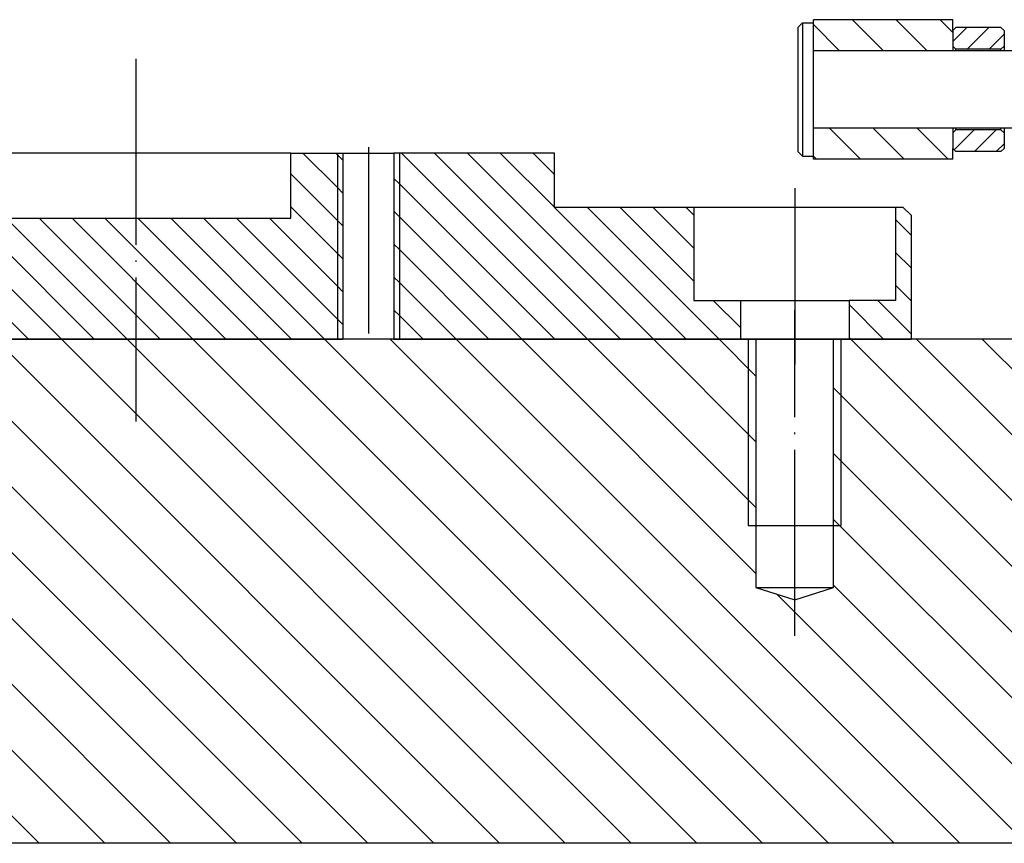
# Model space of a CAD drawing. Extents: x -1765 to 4890, y -3431 to 1272.
# Tile 23 of 189: x -270 to -207, y -2504 to -2451. Entities that reach past the tile are written whole.
import ezdxf

# ---------------------------------------------------------------- set-up
doc = ezdxf.new("R2010")
doc.units = 0
doc.linetypes.add('DOT_CENTER', pattern=[14, 12, -1, 0, -1])
doc.layers.get('0').update_dxf_attribs({"linetype": 'CONTINUOUS'})
doc.layers.add('1', color=7, linetype='CONTINUOUS')
pattern_1 = [(45, (1.71e-12, 349.9999999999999), (-0.7071067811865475, 0.7071067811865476), [])]
pattern_2 = [(-45, (1.71e-12, 349.9999999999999), (1.414213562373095, 1.4142135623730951), [])]
pattern_3 = [(135, (0, 400), (-1.0606601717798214, -1.0606601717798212), [])]

# ---------------------------------------------------------------- blocks, each defined once
blk = doc.blocks.new('HEADPLATE_TSK__104', base_point=(-330.1704800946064, -2504.251241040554))
at = {"layer": '1', "linetype": 'CONTINUOUS'}
h = blk.add_hatch(dxfattribs=at)
h.set_pattern_fill('USER', color=1, scale=3, angle=135, pattern_type=0)
h.set_pattern_definition([(135, (0, 400), (-2.121320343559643, -2.1213203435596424), [])])
h.paths.add_polyline_path([(-203.1704800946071, -2471.751241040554), (-217.9992900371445, -2471.751241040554), (-217.9992900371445, -2487.751241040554), (-220.4992900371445, -2488.551241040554), (-222.9992900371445, -2487.751241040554), (-222.9992900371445, -2471.751241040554), (-330.1704800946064, -2471.751241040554), (-330.1704800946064, -2504.251241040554), (-203.1704800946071, -2504.251241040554)])
at = {"color": 1, "linetype": 'CONTINUOUS'}
for p, q in [((-222.9992900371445, -2471.751241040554), (-330.1704800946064, -2471.751241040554)), ((-217.9992900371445, -2471.751241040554), (-222.9992900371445, -2471.751241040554)), ((-203.1704800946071, -2471.751241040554), (-217.9992900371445, -2471.751241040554)), ((-203.1704800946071, -2504.251241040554), (-330.1704800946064, -2504.251241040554))]:
    blk.add_line(p, q, dxfattribs=at)
at = {"layer": '1', "color": 1, "linetype": 'DOT_CENTER'}
blk.add_line((-220.4992900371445, -2490.874704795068), (-220.4992900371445, -2469.874704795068), dxfattribs=at)
at = {"layer": '1', "color": 1, "linetype": 'CONTINUOUS'}
for p, q in [((-223.4992900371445, -2471.751241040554), (-223.4992900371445, -2483.751241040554)), ((-222.9992900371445, -2471.751241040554), (-222.9992900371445, -2487.751241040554)), ((-217.9992900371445, -2487.751241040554), (-217.9992900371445, -2471.751241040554)), ((-217.4992900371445, -2483.751241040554), (-217.4992900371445, -2471.751241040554)), ((-223.4992900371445, -2483.751241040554), (-217.4992900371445, -2483.751241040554)), ((-222.9992900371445, -2487.751241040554), (-217.9992900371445, -2487.751241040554)), ((-222.9992900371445, -2487.751241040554), (-220.4992900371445, -2488.551241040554)), ((-220.4992900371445, -2488.551241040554), (-217.9992900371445, -2487.751241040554))]:
    blk.add_line(p, q, dxfattribs=at)
blk = doc.blocks.new('E7018FA__105', base_point=(-94.80712395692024, -2451.751241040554))
blk.add_blockref('HEADPLATE_TSK__104', (-330.1704800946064, -2504.251241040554))
blk = doc.blocks.new('E2812-23753-0__171', base_point=(-194.2999999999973, -2459.951241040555))
at = {"color": 2, "linetype": 'CONTINUOUS'}
for p, q in [((-220.3000000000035, -2451.651241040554), (-220.0000000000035, -2451.351241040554)), ((-220.0000000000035, -2451.351241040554), (-219.3000000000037, -2451.351241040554)), ((-219.2999999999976, -2453.151241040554), (-219.3000000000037, -2451.351241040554)), ((-220.3000000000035, -2451.651241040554), (-220.3000000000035, -2459.651241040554)), ((-210.2999999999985, -2453.151241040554), (-219.2999999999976, -2453.151241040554)), ((-206.9999999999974, -2453.151241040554), (-210.2999999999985, -2453.151241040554)), ((-206.8000000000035, -2453.151241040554), (-206.9999999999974, -2453.151241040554)), ((-201.9710904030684, -2453.151241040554), (-206.8000000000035, -2453.151241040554)), ((-199.3000000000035, -2453.151241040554), (-201.9710904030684, -2453.151241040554)), ((-199.3000000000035, -2453.151241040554), (-199.2999999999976, -2453.651241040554)), ((-194.8000000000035, -2453.651241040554), (-198.5000000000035, -2453.651241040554)), ((-194.3000000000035, -2454.151241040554), (-194.8000000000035, -2453.651241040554)), ((-194.3000000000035, -2454.151241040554), (-194.2999999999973, -2457.151241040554)), ((-199.2999999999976, -2457.651241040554), (-199.2999999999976, -2458.151241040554)), ((-194.8000000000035, -2457.651241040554), (-198.5000000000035, -2457.651241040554)), ((-194.2999999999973, -2457.151241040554), (-194.8000000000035, -2457.651241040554)), ((-219.2999999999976, -2459.951241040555), (-219.2999999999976, -2458.151241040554)), ((-210.2999999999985, -2458.151241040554), (-219.2999999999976, -2458.151241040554)), ((-206.9999999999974, -2458.151241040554), (-210.2999999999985, -2458.151241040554)), ((-206.8000000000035, -2458.151241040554), (-206.9999999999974, -2458.151241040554)), ((-201.9710904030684, -2458.151241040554), (-206.8000000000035, -2458.151241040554)), ((-199.2999999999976, -2458.151241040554), (-201.9710904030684, -2458.151241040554)), ((-220.3000000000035, -2459.651241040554), (-220.0000000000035, -2459.951241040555)), ((-220.0000000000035, -2459.951241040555), (-219.2999999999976, -2459.951241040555))]:
    blk.add_line(p, q, dxfattribs=at)
for centre, radius, start, end in [((-198.9000000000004, -2453.651241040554), 0.39999999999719, 180, 0), ((-198.9000000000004, -2457.651241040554), 0.39999999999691, 0, 180)]:
    blk.add_arc(centre, radius, start, end, dxfattribs=at)
at = {"layer": '1', "color": 2, "linetype": 'CONTINUOUS'}
for p, q in [((-220.0000000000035, -2451.351241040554), (-220.0000000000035, -2459.951241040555)), ((-219.2999999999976, -2458.151241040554), (-219.2999999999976, -2453.151241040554)), ((-199.2999999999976, -2457.651241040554), (-199.2999999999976, -2453.651241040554)), ((-198.5000000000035, -2453.651241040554), (-198.5000000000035, -2454.151241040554)), ((-194.8000000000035, -2457.651241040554), (-194.8000000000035, -2453.651241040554)), ((-194.3000000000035, -2454.151241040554), (-198.5000000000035, -2454.151241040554)), ((-198.5000000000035, -2454.151241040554), (-198.5000000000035, -2457.151241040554)), ((-194.2999999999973, -2457.151241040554), (-198.5000000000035, -2457.151241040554)), ((-198.5000000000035, -2457.151241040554), (-198.5000000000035, -2457.651241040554))]:
    blk.add_line(p, q, dxfattribs=at)
blk = doc.blocks.new('24791-0S111__172', base_point=(-206.9999999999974, -2459.651241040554))
at = {"linetype": 'CONTINUOUS'}
h = blk.add_hatch(dxfattribs=at)
h.set_pattern_fill('USER', color=3, angle=45, pattern_type=0)
h.set_pattern_definition(pattern_1)
h.paths.add_polyline_path([(-207.1999999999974, -2453.051241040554), (-206.9999999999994, -2452.851241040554), (-206.9999999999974, -2451.851241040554), (-207.1999999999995, -2451.651241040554), (-210.0999999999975, -2451.651241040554), (-210.2999999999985, -2451.851241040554), (-210.2999999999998, -2452.851241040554), (-210.0999999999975, -2453.051241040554)])
h = blk.add_hatch(dxfattribs=at)
h.set_pattern_fill('USER', color=3, angle=45, pattern_type=0)
h.set_pattern_definition(pattern_1)
h.paths.add_polyline_path([(-207.1999999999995, -2459.651241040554), (-206.9999999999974, -2459.451241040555), (-206.9999999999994, -2458.451241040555), (-207.1999999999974, -2458.251241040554), (-210.0999999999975, -2458.251241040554), (-210.2999999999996, -2458.451241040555), (-210.2999999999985, -2459.451241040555), (-210.0999999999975, -2459.651241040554)])
at = {"color": 3, "linetype": 'CONTINUOUS'}
for p, q in [((-210.2999999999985, -2451.851241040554), (-210.0999999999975, -2451.651241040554)), ((-210.2999999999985, -2451.851241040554), (-210.2999999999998, -2452.851241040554)), ((-207.1999999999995, -2451.651241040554), (-210.0999999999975, -2451.651241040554)), ((-206.9999999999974, -2451.851241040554), (-207.1999999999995, -2451.651241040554)), ((-206.9999999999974, -2451.851241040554), (-206.9999999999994, -2452.851241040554)), ((-210.0999999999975, -2453.051241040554), (-210.2999999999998, -2452.851241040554)), ((-210.2999999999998, -2452.851241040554), (-210.2999999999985, -2453.151241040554)), ((-210.0999999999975, -2453.151241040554), (-210.0999999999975, -2453.051241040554)), ((-207.1999999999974, -2453.051241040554), (-210.0999999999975, -2453.051241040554)), ((-207.1999999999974, -2453.051241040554), (-206.9999999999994, -2452.851241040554)), ((-207.1999999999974, -2453.151241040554), (-207.1999999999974, -2453.051241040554)), ((-206.9999999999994, -2452.851241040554), (-206.9999999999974, -2453.151241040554)), ((-210.2999999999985, -2458.151241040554), (-210.2999999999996, -2458.451241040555)), ((-210.0999999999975, -2458.251241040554), (-210.2999999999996, -2458.451241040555)), ((-210.0999999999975, -2458.251241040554), (-210.0999999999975, -2458.151241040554)), ((-207.1999999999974, -2458.251241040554), (-210.0999999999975, -2458.251241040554)), ((-207.1999999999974, -2458.251241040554), (-207.1999999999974, -2458.151241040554)), ((-207.1999999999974, -2458.251241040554), (-206.9999999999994, -2458.451241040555)), ((-206.9999999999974, -2458.151241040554), (-206.9999999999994, -2458.451241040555)), ((-210.2999999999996, -2458.451241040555), (-210.2999999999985, -2459.451241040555)), ((-206.9999999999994, -2458.451241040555), (-206.9999999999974, -2459.451241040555)), ((-210.2999999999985, -2459.451241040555), (-210.0999999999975, -2459.651241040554)), ((-207.1999999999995, -2459.651241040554), (-210.0999999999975, -2459.651241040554)), ((-206.9999999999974, -2459.451241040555), (-207.1999999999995, -2459.651241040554))]:
    blk.add_line(p, q, dxfattribs=at)
blk = doc.blocks.new('BEARING_HK0509__173', base_point=(-210.2999999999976, -2460.151241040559))
at = {"linetype": 'CONTINUOUS'}
h = blk.add_hatch(dxfattribs=at)
h.set_pattern_fill('USER', color=5, scale=2, angle=-45, pattern_type=0)
h.set_pattern_definition(pattern_2)
h.paths.add_polyline_path([(-210.2999999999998, -2452.851241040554), (-210.2999999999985, -2451.851241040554), (-210.2999999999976, -2451.151241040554), (-219.2999999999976, -2451.151241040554), (-219.3000000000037, -2451.351241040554), (-219.2999999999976, -2453.151241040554), (-210.2999999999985, -2453.151241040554)])
h = blk.add_hatch(dxfattribs=at)
h.set_pattern_fill('USER', color=5, scale=2, angle=-45, pattern_type=0)
h.set_pattern_definition(pattern_2)
h.paths.add_polyline_path([(-210.2999999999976, -2460.151241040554), (-210.2999999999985, -2459.451241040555), (-210.2999999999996, -2458.451241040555), (-210.2999999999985, -2458.151241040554), (-219.2999999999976, -2458.151241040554), (-219.2999999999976, -2459.951241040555), (-219.2999999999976, -2460.151241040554), (-210.7999999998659, -2460.151241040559)])
at = {"color": 5, "linetype": 'CONTINUOUS'}
for p, q in [((-219.3000000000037, -2451.351241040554), (-219.2999999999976, -2451.151241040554)), ((-210.2999999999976, -2451.151241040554), (-219.2999999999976, -2451.151241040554)), ((-219.2999999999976, -2453.151241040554), (-219.3000000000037, -2451.351241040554)), ((-210.2999999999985, -2451.851241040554), (-210.2999999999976, -2451.151241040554)), ((-210.2999999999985, -2451.851241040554), (-210.2999999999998, -2452.851241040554)), ((-210.2999999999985, -2453.151241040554), (-219.2999999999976, -2453.151241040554)), ((-210.2999999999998, -2452.851241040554), (-210.2999999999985, -2453.151241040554)), ((-219.2999999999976, -2459.951241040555), (-219.2999999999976, -2458.151241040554)), ((-210.2999999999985, -2458.151241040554), (-219.2999999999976, -2458.151241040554)), ((-210.2999999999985, -2458.151241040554), (-210.2999999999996, -2458.451241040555)), ((-210.2999999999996, -2458.451241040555), (-210.2999999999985, -2459.451241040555)), ((-210.2999999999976, -2460.151241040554), (-210.2999999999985, -2459.451241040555)), ((-219.2999999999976, -2460.151241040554), (-219.2999999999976, -2459.951241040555)), ((-210.7999999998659, -2460.151241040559), (-219.2999999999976, -2460.151241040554)), ((-210.2999999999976, -2460.151241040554), (-210.7999999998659, -2460.151241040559))]:
    blk.add_line(p, q, dxfattribs=at)
blk = doc.blocks.new('BEARINGS__174', base_point=(-220.3000000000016, -2460.151241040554))
for name, p in [('E2812-23753-0__171', (-194.2999999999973, -2459.951241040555)), ('BEARING_HK0509__173', (-210.2999999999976, -2460.151241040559)), ('24791-0S111__172', (-206.9999999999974, -2459.651241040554))]:
    blk.add_blockref(name, p)
blk = doc.blocks.new('SMALLPARTS__181', base_point=(-220.3000000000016, -2466.451241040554))
blk.add_blockref('BEARINGS__174', (-220.3000000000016, -2460.151241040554))
blk = doc.blocks.new('E7018-64104', base_point=(-220.3000000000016, -2466.451241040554))
blk.add_blockref('SMALLPARTS__181', (-220.3000000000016, -2466.451241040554))
blk = doc.blocks.new('STIFF_ASSY_DUTBD_512', base_point=(-220.3000000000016, -2466.451241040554))
blk.add_blockref('E7018-64104', (-220.3000000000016, -2466.451241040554))
blk = doc.blocks.new('E7018C_512_ASSY__202', base_point=(-220.3000000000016, -2519.751241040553))
for name, p in [('E7018FA__105', (-94.80712395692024, -2451.751241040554)), ('STIFF_ASSY_DUTBD_512', (-220.3000000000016, -2466.451241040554))]:
    blk.add_blockref(name, p)
blk = doc.blocks.new('SEC1__203', base_point=(-220.3000000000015, -2519.751241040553))
blk.add_blockref('E7018C_512_ASSY__202', (-220.3000000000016, -2519.751241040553))
blk = doc.blocks.new('SV__204', base_point=(-317.9992900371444, -2442.99146603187))
at = {"layer": '1', "linetype": 'CONTINUOUS'}
h = blk.add_hatch(dxfattribs=at)
h.set_pattern_fill('USER', color=4, scale=1.5, angle=135, pattern_type=0)
h.set_pattern_definition(pattern_3)
h.paths.add_polyline_path([(-299.6492900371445, -2467.751241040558), (-333.9992900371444, -2467.751241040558), (-333.9992900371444, -2460.251241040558), (-333.4992900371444, -2459.751241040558), (-322.9992900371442, -2459.751241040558), (-322.9992900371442, -2463.951241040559), (-302.9992900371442, -2463.951241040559), (-302.9992900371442, -2459.751241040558), (-299.6492900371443, -2459.751241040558)])
h = blk.add_hatch(dxfattribs=at)
h.set_pattern_fill('USER', color=4, scale=1.5, angle=135, pattern_type=0)
h.set_pattern_definition(pattern_3)
h.paths.add_polyline_path([(-249.9992900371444, -2471.751241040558), (-274.9992900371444, -2471.751241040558), (-274.9992900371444, -2467.751241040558), (-296.3492900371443, -2467.751241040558), (-296.3492900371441, -2459.751241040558), (-272.9992900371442, -2459.751241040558), (-272.9992900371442, -2463.951241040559), (-252.9992900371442, -2463.951241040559), (-252.9992900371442, -2459.751241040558), (-249.9992900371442, -2459.751241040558)])
h = blk.add_hatch(dxfattribs=at)
h.set_pattern_fill('USER', color=4, scale=1.5, angle=135, pattern_type=0)
h.set_pattern_definition(pattern_3)
h.paths.add_polyline_path([(-249.6492900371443, -2459.751241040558), (-249.9992900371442, -2459.751241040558), (-249.9992900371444, -2471.751241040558), (-249.6492900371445, -2471.751241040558)])
h = blk.add_hatch(dxfattribs=at)
h.set_pattern_fill('USER', color=4, scale=1.5, angle=135, pattern_type=0)
h.set_pattern_definition(pattern_3)
h.paths.add_polyline_path([(-245.9992900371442, -2459.751241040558), (-246.3492900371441, -2459.751241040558), (-246.3492900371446, -2471.751241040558), (-245.9992900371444, -2471.751241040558)])
h = blk.add_hatch(dxfattribs=at)
h.set_pattern_fill('USER', color=4, scale=1.5, angle=135, pattern_type=0)
h.set_pattern_definition(pattern_3)
h.paths.add_polyline_path([(-226.9992900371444, -2463.251241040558), (-235.9992900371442, -2463.251241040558), (-235.9992900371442, -2459.751241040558), (-245.9992900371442, -2459.751241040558), (-245.9992900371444, -2471.751241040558), (-223.9992900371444, -2471.751241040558), (-223.9992900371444, -2469.251241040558), (-226.9992900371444, -2469.251241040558)])
h = blk.add_hatch(dxfattribs=at)
h.set_pattern_fill('USER', color=4, scale=1.5, angle=135, pattern_type=0)
h.set_pattern_definition(pattern_3)
h.paths.add_polyline_path([(-213.9992900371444, -2469.251241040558), (-216.9992900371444, -2469.251241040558), (-216.9992900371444, -2471.751241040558), (-212.9992900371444, -2471.751241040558), (-212.9992900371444, -2463.751241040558), (-213.4992900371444, -2463.251241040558), (-213.9992900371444, -2463.251241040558)])
at = {"layer": '1', "color": 4, "linetype": 'DOT_CENTER'}
for p, q in [((-312.9992900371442, -2453.666200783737), (-312.9992900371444, -2466.052030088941)), ((-262.9992900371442, -2453.666200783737), (-262.9992900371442, -2477.052030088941)), ((-297.9992900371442, -2459.377821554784), (-297.9992900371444, -2468.20606358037)), ((-247.9992900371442, -2459.377821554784), (-247.9992900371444, -2472.20606358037)), ((-220.4992900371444, -2462.017623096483), (-220.4992900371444, -2473.383911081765))]:
    blk.add_line(p, q, dxfattribs=at)
at = {"layer": '1', "color": 4, "linetype": 'CONTINUOUS'}
for p, q in [((-333.9992900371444, -2460.251241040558), (-333.4992900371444, -2459.751241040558)), ((-333.9992900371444, -2467.751241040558), (-333.9992900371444, -2460.251241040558)), ((-333.4992900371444, -2459.751241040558), (-322.9992900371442, -2459.751241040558)), ((-322.9992900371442, -2459.751241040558), (-322.9992900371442, -2463.951241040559)), ((-302.9992900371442, -2463.951241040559), (-302.9992900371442, -2459.751241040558)), ((-302.9992900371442, -2459.751241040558), (-299.6492900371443, -2459.751241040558)), ((-299.9992900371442, -2459.751241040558), (-299.9992900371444, -2467.751241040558)), ((-299.6492900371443, -2459.751241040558), (-299.6492900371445, -2467.751241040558)), ((-299.6492900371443, -2459.751241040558), (-296.3492900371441, -2459.751241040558)), ((-296.3492900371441, -2459.751241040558), (-296.3492900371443, -2467.751241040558)), ((-296.3492900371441, -2459.751241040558), (-272.9992900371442, -2459.751241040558)), ((-295.9992900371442, -2459.751241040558), (-295.9992900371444, -2467.751241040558)), ((-272.9992900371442, -2459.751241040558), (-272.9992900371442, -2463.951241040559)), ((-252.9992900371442, -2459.751241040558), (-272.9992900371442, -2459.751241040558)), ((-252.9992900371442, -2459.751241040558), (-249.9992900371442, -2459.751241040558)), ((-252.9992900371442, -2463.951241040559), (-252.9992900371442, -2459.751241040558)), ((-249.9992900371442, -2459.751241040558), (-249.6492900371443, -2459.751241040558)), ((-249.9992900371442, -2459.751241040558), (-249.9992900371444, -2471.751241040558)), ((-249.6492900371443, -2459.751241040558), (-246.3492900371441, -2459.751241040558)), ((-249.6492900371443, -2459.751241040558), (-249.6492900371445, -2471.751241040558)), ((-245.9992900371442, -2459.751241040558), (-246.3492900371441, -2459.751241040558)), ((-246.3492900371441, -2459.751241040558), (-246.3492900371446, -2471.751241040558)), ((-245.9992900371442, -2459.751241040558), (-245.9992900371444, -2471.751241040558)), ((-235.9992900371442, -2459.751241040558), (-245.9992900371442, -2459.751241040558)), ((-235.9992900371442, -2463.251241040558), (-235.9992900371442, -2459.751241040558)), ((-226.9992900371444, -2463.251241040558), (-235.9992900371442, -2463.251241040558)), ((-213.9992900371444, -2463.251241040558), (-226.9992900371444, -2463.251241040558)), ((-226.9992900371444, -2463.251241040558), (-226.9992900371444, -2469.251241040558)), ((-213.9992900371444, -2463.251241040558), (-213.9992900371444, -2469.251241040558)), ((-213.4992900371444, -2463.251241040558), (-213.9992900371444, -2463.251241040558)), ((-213.4992900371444, -2463.251241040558), (-212.9992900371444, -2463.751241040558)), ((-322.9992900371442, -2463.951241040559), (-302.9992900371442, -2463.951241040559)), ((-272.9992900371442, -2463.951241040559), (-252.9992900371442, -2463.951241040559)), ((-212.9992900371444, -2463.751241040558), (-212.9992900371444, -2471.751241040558)), ((-333.9992900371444, -2467.751241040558), (-299.6492900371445, -2467.751241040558)), ((-299.6492900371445, -2467.751241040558), (-296.3492900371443, -2467.751241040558)), ((-296.3492900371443, -2467.751241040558), (-274.9992900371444, -2467.751241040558)), ((-274.9992900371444, -2467.751241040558), (-274.9992900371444, -2471.751241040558)), ((-226.9992900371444, -2469.251241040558), (-223.9992900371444, -2469.251241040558)), ((-223.9992900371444, -2469.251241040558), (-216.9992900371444, -2469.251241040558)), ((-223.9992900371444, -2469.251241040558), (-223.9992900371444, -2471.751241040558)), ((-216.9992900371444, -2469.251241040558), (-216.9992900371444, -2471.751241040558)), ((-213.9992900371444, -2469.251241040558), (-216.9992900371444, -2469.251241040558)), ((-274.9992900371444, -2471.751241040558), (-249.9992900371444, -2471.751241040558)), ((-249.9992900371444, -2471.751241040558), (-249.6492900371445, -2471.751241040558)), ((-246.3492900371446, -2471.751241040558), (-249.6492900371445, -2471.751241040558)), ((-246.3492900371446, -2471.751241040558), (-245.9992900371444, -2471.751241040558)), ((-245.9992900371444, -2471.751241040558), (-223.9992900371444, -2471.751241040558)), ((-223.9992900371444, -2471.751241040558), (-216.9992900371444, -2471.751241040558)), ((-216.9992900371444, -2471.751241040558), (-212.9992900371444, -2471.751241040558))]:
    blk.add_line(p, q, dxfattribs=at)
blk = doc.blocks.new('VIEW1_POGO_TOWER__234', base_point=(-239.9866540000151, -2814.655525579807))
blk.add_blockref('SEC1__203', (-220.3000000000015, -2519.751241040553))
at = {"layer": '1'}
blk.add_blockref('SV__204', (-317.9992900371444, -2442.99146603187), dxfattribs=at)
blk = doc.blocks.new('SEC_DD__235', base_point=(373.9901504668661, -2456.251241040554))
blk.add_blockref('VIEW1_POGO_TOWER__234', (-239.9866540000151, -2814.655525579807))
blk = doc.blocks.new('D-E6980-90193-1S11B__236', base_point=(398.6377815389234, -2222.88940620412))
at = {"layer": '1'}
blk.add_blockref('SEC_DD__235', (373.9901504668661, -2456.251241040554), dxfattribs=at)

msp = doc.modelspace()

# ---------------------------------------------------------------- block references
msp.add_blockref('D-E6980-90193-1S11B__236', (398.6377815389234, -2222.88940620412))

doc.saveas('drawing.dxf')
